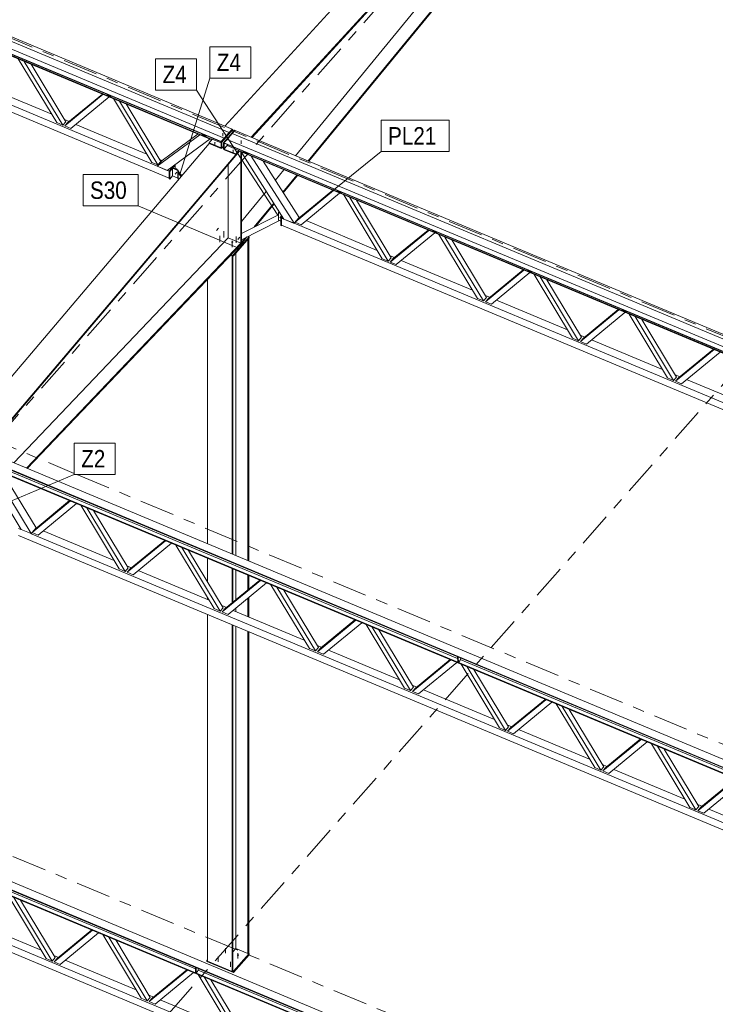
# Model space of a CAD drawing. Header units: millimetres. Extents: x -698 to 216, y -34 to 576.
# Tile 65 of 88: x -177 to -117, y 202 to 287. Entities that reach past the tile are written whole.
import ezdxf

# ---------------------------------------------------------------- set-up
doc = ezdxf.new("R2010")
doc.units = ezdxf.units.MM
for name, pattern in [('XKITLINE00', [0]), ('XKITLINE02', [4, 2, -2]), ('XKITLINE03', [6, 3, -1, 1, -1])]:
    doc.linetypes.add(name, pattern=pattern)
for name, color, linetype, lineweight in [('Element', 2, 'Continuous', 0), ('Spoina', 1, 'Continuous', 0), ('Znak elementu', 2, 'Continuous', 0), ('Śruba', 3, 'Continuous', 0)]:
    doc.layers.add(name, color=color, linetype=linetype, lineweight=lineweight)
doc.styles.add('ARIAL', font='ARIAL.TTF')

msp = doc.modelspace()

# ---------------------------------------------------------------- hatches: boundary and pattern name
at = {"layer": 'Śruba'}
for points in [[(-159.705, 276.354), (-159.716, 276.356), (-159.726, 276.359), (-159.735, 276.364), (-159.743, 276.37), (-159.748, 276.377), (-159.752, 276.385), (-159.753, 276.393), (-159.752, 276.401), (-159.749, 276.409), (-159.744, 276.416), (-159.737, 276.423), (-159.728, 276.428), (-159.718, 276.432), (-159.707, 276.435), (-159.696, 276.436), (-159.684, 276.435), (-159.673, 276.433), (-159.663, 276.429), (-159.654, 276.424), (-159.647, 276.418), (-159.641, 276.411), (-159.638, 276.404), (-159.636, 276.396), (-159.637, 276.388), (-159.64, 276.38), (-159.646, 276.373), (-159.653, 276.366), (-159.661, 276.361), (-159.671, 276.357), (-159.682, 276.354), (-159.694, 276.353)], [(-158.138, 275.699), (-158.149, 275.701), (-158.159, 275.705), (-158.168, 275.709), (-158.175, 275.716), (-158.181, 275.723), (-158.184, 275.73), (-158.186, 275.738), (-158.185, 275.746), (-158.182, 275.754), (-158.176, 275.761), (-158.169, 275.768), (-158.16, 275.773), (-158.15, 275.777), (-158.14, 275.78), (-158.128, 275.781), (-158.117, 275.78), (-158.106, 275.778), (-158.096, 275.775), (-158.087, 275.77), (-158.079, 275.764), (-158.074, 275.757), (-158.07, 275.749), (-158.069, 275.741), (-158.07, 275.733), (-158.073, 275.725), (-158.078, 275.718), (-158.085, 275.711), (-158.094, 275.706), (-158.104, 275.702), (-158.115, 275.699), (-158.126, 275.698)], [(-163.032, 273.778), (-163.025, 273.769), (-163.02, 273.76), (-163.016, 273.751), (-163.014, 273.742), (-163.014, 273.734), (-163.016, 273.726), (-163.02, 273.72), (-163.026, 273.716), (-163.033, 273.713), (-163.041, 273.712), (-163.05, 273.712), (-163.06, 273.715), (-163.069, 273.719), (-163.079, 273.725), (-163.088, 273.732), (-163.096, 273.74), (-163.103, 273.749), (-163.108, 273.758), (-163.112, 273.767), (-163.114, 273.776), (-163.114, 273.784), (-163.112, 273.791), (-163.108, 273.797), (-163.102, 273.802), (-163.095, 273.805), (-163.087, 273.806), (-163.078, 273.805), (-163.068, 273.803), (-163.059, 273.799), (-163.049, 273.793), (-163.04, 273.786)], [(-154.014, 270.011), (-154.007, 270.002), (-154.002, 269.993), (-153.998, 269.984), (-153.997, 269.975), (-153.997, 269.967), (-153.999, 269.96), (-154.003, 269.954), (-154.008, 269.949), (-154.015, 269.946), (-154.023, 269.945), (-154.032, 269.946), (-154.042, 269.948), (-154.052, 269.952), (-154.061, 269.958), (-154.07, 269.965), (-154.078, 269.973), (-154.085, 269.982), (-154.09, 269.991), (-154.094, 270), (-154.096, 270.009), (-154.096, 270.017), (-154.094, 270.025), (-154.09, 270.031), (-154.085, 270.035), (-154.078, 270.038), (-154.069, 270.039), (-154.06, 270.039), (-154.051, 270.036), (-154.041, 270.032), (-154.031, 270.026), (-154.022, 270.019)], [(-158.212, 267.78), (-158.22, 267.78), (-158.229, 267.782), (-158.238, 267.784), (-158.246, 267.787), (-158.254, 267.79), (-158.261, 267.794), (-158.267, 267.798), (-158.273, 267.802), (-158.279, 267.807), (-158.283, 267.813), (-158.287, 267.818), (-158.29, 267.824), (-158.292, 267.83), (-158.294, 267.836), (-158.294, 267.842), (-158.294, 267.849), (-158.292, 267.855), (-158.29, 267.861), (-158.287, 267.867), (-158.283, 267.872), (-158.279, 267.877), (-158.273, 267.882), (-158.267, 267.887), (-158.261, 267.891), (-158.254, 267.895), (-158.246, 267.898), (-158.238, 267.901), (-158.229, 267.903), (-158.22, 267.904), (-158.212, 267.905), (-158.203, 267.905), (-158.194, 267.905), (-158.185, 267.904), (-158.176, 267.903), (-158.168, 267.901), (-158.159, 267.898), (-158.152, 267.895), (-158.144, 267.891), (-158.138, 267.887), (-158.132, 267.882), (-158.126, 267.877), (-158.122, 267.872), (-158.118, 267.867), (-158.115, 267.861), (-158.113, 267.855), (-158.111, 267.849), (-158.111, 267.842), (-158.111, 267.836), (-158.113, 267.83), (-158.115, 267.824), (-158.118, 267.818), (-158.122, 267.813), (-158.126, 267.807), (-158.132, 267.802), (-158.138, 267.798), (-158.144, 267.794), (-158.152, 267.79), (-158.159, 267.787), (-158.168, 267.784), (-158.176, 267.782), (-158.185, 267.78), (-158.194, 267.78), (-158.203, 267.779)], [(-157.64, 268.145), (-157.634, 268.136), (-157.628, 268.127), (-157.625, 268.118), (-157.623, 268.109), (-157.623, 268.101), (-157.625, 268.093), (-157.629, 268.087), (-157.634, 268.083), (-157.641, 268.08), (-157.649, 268.079), (-157.658, 268.079), (-157.668, 268.082), (-157.678, 268.086), (-157.687, 268.092), (-157.696, 268.099), (-157.704, 268.107), (-157.711, 268.116), (-157.717, 268.125), (-157.72, 268.134), (-157.722, 268.143), (-157.722, 268.151), (-157.72, 268.158), (-157.716, 268.165), (-157.711, 268.169), (-157.704, 268.172), (-157.696, 268.173), (-157.686, 268.172), (-157.677, 268.17), (-157.667, 268.166), (-157.657, 268.16), (-157.648, 268.153)], [(-157.714, 206.314), (-157.723, 206.315), (-157.732, 206.316), (-157.741, 206.318), (-157.749, 206.321), (-157.756, 206.324), (-157.764, 206.328), (-157.77, 206.332), (-157.776, 206.336), (-157.782, 206.341), (-157.786, 206.347), (-157.79, 206.352), (-157.793, 206.358), (-157.795, 206.364), (-157.797, 206.37), (-157.797, 206.376), (-157.797, 206.383), (-157.795, 206.389), (-157.793, 206.395), (-157.79, 206.401), (-157.786, 206.406), (-157.782, 206.412), (-157.776, 206.417), (-157.77, 206.421), (-157.764, 206.425), (-157.756, 206.429), (-157.749, 206.432), (-157.741, 206.435), (-157.732, 206.437), (-157.723, 206.438), (-157.714, 206.439), (-157.705, 206.44), (-157.696, 206.439), (-157.688, 206.438), (-157.679, 206.437), (-157.67, 206.435), (-157.662, 206.432), (-157.654, 206.429), (-157.647, 206.425), (-157.641, 206.421), (-157.635, 206.417), (-157.629, 206.412), (-157.625, 206.406), (-157.621, 206.401), (-157.618, 206.395), (-157.616, 206.389), (-157.614, 206.383), (-157.614, 206.376), (-157.614, 206.37), (-157.616, 206.364), (-157.618, 206.358), (-157.621, 206.352), (-157.625, 206.347), (-157.629, 206.341), (-157.635, 206.336), (-157.641, 206.332), (-157.647, 206.328), (-157.654, 206.324), (-157.662, 206.321), (-157.67, 206.318), (-157.679, 206.316), (-157.688, 206.315), (-157.696, 206.314), (-157.705, 206.313)]]:
    msp.add_hatch(color=256, dxfattribs=at).paths.add_polyline_path(points, flags=17)

# ---------------------------------------------------------------- linework, layer by layer
at = {"layer": 'Element', "linetype": 'XKITLINE00', "lineweight": 0}
for p, q in [((-243.451, 313.179), (-158.216, 277.576)), ((-244.144, 312.405), (-158.909, 276.802)), ((-158.908, 276.802), (-244.143, 312.405)), ((-243.711, 312.896), (-158.476, 277.293)), ((-243.71, 312.896), (-158.475, 277.293)), ((-244.403, 312.099), (-159.168, 276.496)), ((-244.402, 312.076), (-159.168, 276.473)), ((-243.133, 311.451), (-159.923, 276.694)), ((-243.131, 311.402), (-159.953, 276.658)), ((-239.435, 305.008), (-163.638, 273.348)), ((-238.365, 305.166), (-163.636, 273.951)), ((-158.838, 277.836), (-137.224, 301.406)), ((-156.558, 276.884), (-134.944, 300.453)), ((-156.494, 276.857), (-134.88, 300.427)), ((-152.738, 275.288), (-135.802, 295.963)), ((-151.641, 274.83), (-134.645, 295.578)), ((-151.582, 274.805), (-134.581, 295.559)), ((-173.335, 278.137), (-176.651, 283.633)), ((-172.817, 277.92), (-176.133, 283.417)), ((-175.549, 283.173), (-172.557, 278.214)), ((-179.896, 281.414), (-173.768, 278.854)), ((-172.645, 277.848), (-169.328, 280.575)), ((-172.385, 278.143), (-169.394, 280.602)), ((-168.81, 280.358), (-172.127, 277.632)), ((-168.961, 280.564), (-168.99, 280.576)), ((-168.731, 280.373), (-168.99, 280.576)), ((-168.702, 280.361), (-168.961, 280.564)), ((-168.702, 280.361), (-168.731, 280.373)), ((-168.642, 280.43), (-168.702, 280.361)), ((-165.132, 274.71), (-168.448, 280.207)), ((-164.614, 274.494), (-167.93, 279.991)), ((-167.346, 279.747), (-164.355, 274.788)), ((-172.666, 278.394), (-172.277, 278.232)), ((-172.817, 277.92), (-173.335, 278.137)), ((-172.557, 278.214), (-172.817, 277.92)), ((-172.645, 277.848), (-172.385, 278.143)), ((-172.127, 277.632), (-172.645, 277.848)), ((-171.694, 277.988), (-165.565, 275.428)), ((-159.168, 276.49), (-158.217, 277.569)), ((-158.16, 277.545), (-159.111, 276.466)), ((-158.475, 277.293), (-158.216, 277.576)), ((-158.217, 277.569), (-158.16, 277.545)), ((-158.216, 277.576), (-158.216, 277.569)), ((-158.16, 277.324), (-158.16, 277.545)), ((-164.686, 274.39), (-160.998, 277.095)), ((-164.253, 274.88), (-161.149, 277.158)), ((-163.801, 274.02), (-160.113, 276.725)), ((-160.113, 276.725), (-160.998, 277.095)), ((-160.759, 277.138), (-160.788, 277.149)), ((-160.528, 276.947), (-160.788, 277.149)), ((-160.5, 276.935), (-160.759, 277.138)), ((-160.5, 276.935), (-160.528, 276.947)), ((-160.439, 277.004), (-160.5, 276.935)), ((-159.921, 276.696), (-160.181, 276.39)), ((-159.921, 276.696), (-159.168, 276.381)), ((-159.168, 276.496), (-158.909, 276.802)), ((-158.968, 276.407), (-158.017, 277.486)), ((-158.912, 276.389), (-158.652, 276.695)), ((-158.909, 276.802), (-158.909, 276.784)), ((-158.476, 277.293), (-158.908, 276.802)), ((-158.908, 276.784), (-158.908, 276.802)), ((-158.652, 276.695), (-158.22, 277.186)), ((-158.652, 276.695), (-73.418, 241.092)), ((-73.417, 241.092), (-158.652, 276.695)), ((-158.652, 276.695), (-158.652, 276.694)), ((-158.476, 277.275), (-158.475, 277.293)), ((-158.476, 277.275), (-158.476, 277.293)), ((-158.22, 277.186), (-72.985, 241.583)), ((-158.219, 277.186), (-157.96, 277.469)), ((-158.219, 277.185), (-158.219, 277.186)), ((-158.219, 277.186), (-72.984, 241.583)), ((-158.017, 277.486), (-157.965, 277.464)), ((-157.96, 277.469), (-72.725, 241.866)), ((-181.833, 250.817), (-160.179, 276.331)), ((-159.169, 275.968), (-160.181, 276.39)), ((-160.181, 276.39), (-160.179, 276.331)), ((-160.179, 276.331), (-159.167, 275.909)), ((-159.169, 275.968), (-159.168, 275.969)), ((-159.167, 275.909), (-159.169, 275.968)), ((-159.168, 276.473), (-159.168, 276.496)), ((-159.168, 275.946), (-159.168, 276.49)), ((-159.111, 276.466), (-159.168, 276.49)), ((-159.111, 275.922), (-159.168, 275.946)), ((-159.167, 275.909), (-159.144, 275.936)), ((-159.111, 275.922), (-159.111, 276.466)), ((-158.968, 276.084), (-159.111, 275.922)), ((-158.968, 275.863), (-158.968, 276.407)), ((-158.968, 276.407), (-158.912, 276.383)), ((-158.968, 275.863), (-158.912, 275.839)), ((-158.912, 276.389), (-158.911, 276.366)), ((-158.912, 276.389), (-73.677, 240.786)), ((-158.912, 275.861), (-158.653, 276.166)), ((-158.912, 275.861), (-158.911, 275.802)), ((-158.912, 275.861), (-157.901, 275.438)), ((-158.911, 275.862), (-158.911, 276.37)), ((-158.911, 276.366), (-73.676, 240.763)), ((-158.653, 276.166), (-157.641, 275.744)), ((-158.65, 276.165), (-158.591, 276.232)), ((-179.554, 249.865), (-157.635, 275.69)), ((-179.493, 249.839), (-157.575, 275.665)), ((-158.911, 275.802), (-157.899, 275.379)), ((-157.901, 275.438), (-157.641, 275.744)), ((-157.899, 275.379), (-157.901, 275.438)), ((-157.64, 275.685), (-157.899, 275.379)), ((-157.641, 275.744), (-157.64, 275.685)), ((-157.641, 275.741), (-74.431, 240.984)), ((-157.64, 275.692), (-74.462, 240.948)), ((-157.459, 267.494), (-157.459, 275.617)), ((-153.759, 269.826), (-157.444, 275.61)), ((-157.39, 267.573), (-157.39, 275.525)), ((-157.194, 275.648), (-157.222, 275.66)), ((-156.963, 275.458), (-157.222, 275.66)), ((-156.935, 275.446), (-157.194, 275.648)), ((-156.935, 275.446), (-156.963, 275.458)), ((-156.874, 275.515), (-156.935, 275.446)), ((-152.874, 269.456), (-156.56, 275.241)), ((-164.614, 274.494), (-165.132, 274.71)), ((-164.686, 274.39), (-164.253, 274.88)), ((-163.801, 274.02), (-164.686, 274.39)), ((-164.355, 274.788), (-164.614, 274.494)), ((-164.463, 274.968), (-164.253, 274.88)), ((-163.638, 273.949), (-163.162, 274.488)), ((-163.595, 273.931), (-163.12, 274.47)), ((-163.323, 274.24), (-163.349, 274.21)), ((-163.349, 273.545), (-163.349, 274.21)), ((-163.349, 274.21), (-162.886, 274.017)), ((-162.86, 274.046), (-163.323, 274.24)), ((-163.218, 274.448), (-163.204, 274.442)), ((-163.12, 274.47), (-163.162, 274.488)), ((-163.12, 274.155), (-163.12, 274.47)), ((-163.056, 274.128), (-163.032, 274.155)), ((-163.048, 274.125), (-163.017, 274.161)), ((-163.017, 274.161), (-163.032, 274.155)), ((-162.964, 274.09), (-163.017, 274.161)), ((-158.556, 268.193), (-158.556, 274.509)), ((-152.442, 269.946), (-155.545, 274.817)), ((-163.595, 273.931), (-163.638, 273.949)), ((-163.638, 273.284), (-163.638, 273.949)), ((-163.595, 273.266), (-163.595, 273.931)), ((-163.595, 273.266), (-163.349, 273.545)), ((-162.886, 273.352), (-163.349, 273.545)), ((-162.817, 273.223), (-162.925, 273.368)), ((-162.86, 274.046), (-162.886, 274.017)), ((-162.886, 274.017), (-162.886, 273.352)), ((-162.86, 273.381), (-162.886, 273.352)), ((-162.86, 273.381), (-162.86, 274.046)), ((-162.552, 273.536), (-162.86, 273.95)), ((-162.591, 273.489), (-162.86, 273.85)), ((-162.604, 273.474), (-162.86, 273.817)), ((-154.486, 273.155), (-153.741, 274.064)), ((-153.842, 272.144), (-152.644, 273.606)), ((-153.807, 272.089), (-152.585, 273.581)), ((-163.638, 273.284), (-163.595, 273.266)), ((-157.39, 269.61), (-155.27, 272.198)), ((-152.772, 269.547), (-149.456, 272.274)), ((-152.512, 269.842), (-149.521, 272.301)), ((-148.938, 272.057), (-152.254, 269.331)), ((-149.089, 272.263), (-149.118, 272.275)), ((-148.858, 272.073), (-149.118, 272.275)), ((-148.83, 272.061), (-149.089, 272.263)), ((-148.83, 272.061), (-148.858, 272.073)), ((-148.769, 272.129), (-148.83, 272.061)), ((-145.26, 266.409), (-148.576, 271.906)), ((-144.742, 266.193), (-148.058, 271.69)), ((-156.301, 269.141), (-154.626, 271.187)), ((-156.166, 269.21), (-154.591, 271.132)), ((-147.474, 271.446), (-144.482, 266.487)), ((-157.39, 268.589), (-154.224, 270.195)), ((-157.39, 268.581), (-154.224, 270.186)), ((-154.224, 270.399), (-154.198, 270.428)), ((-154.088, 270.342), (-154.224, 270.399)), ((-154.224, 270.399), (-154.224, 269.734)), ((-154.198, 270.428), (-154.123, 270.397)), ((-154.008, 269.926), (-153.9, 270.048)), ((-153.965, 269.908), (-154.008, 269.926)), ((-154.008, 269.261), (-154.008, 269.926)), ((-153.965, 269.908), (-153.876, 270.009)), ((-153.965, 269.243), (-153.965, 269.908)), ((-153.865, 269.992), (-153.943, 269.903)), ((-153.943, 269.903), (-152.915, 269.473)), ((-153.943, 269.903), (-153.943, 269.298)), ((-152.442, 269.946), (-152.874, 269.456)), ((-152.442, 269.946), (-152.404, 269.931)), ((-157.39, 268.045), (-154.133, 269.696)), ((-154.224, 269.734), (-154.008, 269.644)), ((-154.008, 269.261), (-153.965, 269.243)), ((-153.965, 269.243), (-153.924, 269.29)), ((-153.943, 269.298), (-78.147, 237.638)), ((-152.874, 269.456), (-153.759, 269.826)), ((-152.874, 269.456), (-78.145, 238.241)), ((-152.772, 269.547), (-152.512, 269.842)), ((-152.254, 269.331), (-152.772, 269.547)), ((-151.821, 269.687), (-145.693, 267.127)), ((-158.103, 266.764), (-156.745, 268.303)), ((-156.745, 268.207), (-158.103, 266.667)), ((-157.39, 267.813), (-157.065, 268.209)), ((-157.385, 267.721), (-156.929, 268.278)), ((-156.819, 268.334), (-156.745, 268.303)), ((-156.745, 268.303), (-156.745, 268.207)), ((-144.57, 266.121), (-141.253, 268.848)), ((-144.31, 266.415), (-141.319, 268.875)), ((-140.735, 268.631), (-144.052, 265.905)), ((-140.887, 268.837), (-140.915, 268.849)), ((-140.656, 268.646), (-140.915, 268.849)), ((-140.628, 268.635), (-140.887, 268.837)), ((-140.628, 268.635), (-140.656, 268.646)), ((-140.567, 268.703), (-140.628, 268.635)), ((-137.057, 262.983), (-140.373, 268.48)), ((-136.539, 262.767), (-139.855, 268.264)), ((-177.044, 248.816), (-158.556, 268.193)), ((-175.947, 248.358), (-157.459, 267.734)), ((-175.881, 248.331), (-157.463, 267.633)), ((-158.556, 268.193), (-157.459, 267.734)), ((-157.556, 267.535), (-157.459, 267.494)), ((-157.459, 267.734), (-157.463, 267.633)), ((-157.459, 267.494), (-157.39, 267.573)), ((-157.385, 267.721), (-157.39, 267.813)), ((-157.39, 267.723), (-157.385, 267.721)), ((-156.853, 240.383), (-156.853, 268.084)), ((-156.782, 240.353), (-156.782, 268.165)), ((-139.271, 268.02), (-136.28, 263.061)), ((-158.341, 266.713), (-158.209, 266.657)), ((-158.103, 266.667), (-158.305, 266.751)), ((-158.239, 266.82), (-158.103, 266.764)), ((-158.209, 266.657), (-158.174, 266.697)), ((-158.209, 240.949), (-158.209, 266.657)), ((-158.137, 240.919), (-158.137, 266.681)), ((-158.103, 266.764), (-158.103, 266.667)), ((-157.888, 240.815), (-157.888, 266.91)), ((-144.591, 266.667), (-144.202, 266.504)), ((-144.742, 266.193), (-145.26, 266.409)), ((-144.482, 266.487), (-144.742, 266.193)), ((-144.57, 266.121), (-144.31, 266.415)), ((-144.052, 265.905), (-144.57, 266.121)), ((-143.619, 266.261), (-137.49, 263.701)), ((-136.367, 262.695), (-133.051, 265.421)), ((-136.108, 262.989), (-133.116, 265.449)), ((-132.533, 265.205), (-135.849, 262.479)), ((-132.684, 265.411), (-132.713, 265.423)), ((-132.454, 265.22), (-132.713, 265.423)), ((-132.425, 265.208), (-132.684, 265.411)), ((-132.425, 265.208), (-132.454, 265.22)), ((-132.365, 265.277), (-132.425, 265.208)), ((-128.855, 259.557), (-132.171, 265.054)), ((-128.337, 259.341), (-131.653, 264.838)), ((-160.346, 241.842), (-160.346, 264.612)), ((-131.069, 264.594), (-128.078, 259.635)), ((-136.388, 263.241), (-136, 263.078)), ((-136.539, 262.767), (-137.057, 262.983)), ((-136.28, 263.061), (-136.539, 262.767)), ((-136.367, 262.695), (-136.108, 262.989)), ((-135.849, 262.479), (-136.367, 262.695)), ((-135.416, 262.835), (-129.288, 260.275)), ((-128.165, 259.269), (-124.849, 261.995)), ((-127.906, 259.563), (-124.914, 262.023)), ((-124.331, 261.779), (-127.647, 259.053)), ((-124.482, 261.984), (-124.511, 261.996)), ((-124.251, 261.794), (-124.511, 261.996)), ((-124.223, 261.782), (-124.482, 261.984)), ((-124.223, 261.782), (-124.251, 261.794)), ((-124.162, 261.851), (-124.223, 261.782)), ((-120.653, 256.131), (-123.969, 261.628)), ((-120.135, 255.915), (-123.451, 261.411)), ((-122.867, 261.167), (-119.875, 256.209)), ((-128.186, 259.815), (-127.797, 259.652)), ((-128.337, 259.341), (-128.855, 259.557)), ((-128.078, 259.635), (-128.337, 259.341)), ((-128.165, 259.269), (-127.906, 259.563)), ((-127.647, 259.053), (-128.165, 259.269)), ((-127.214, 259.409), (-121.086, 256.849)), ((-119.963, 255.843), (-116.646, 258.569)), ((-119.703, 256.137), (-116.712, 258.596)), ((-116.129, 258.353), (-119.445, 255.626)), ((-119.984, 256.388), (-119.595, 256.226)), ((-120.135, 255.915), (-120.653, 256.131)), ((-119.875, 256.209), (-120.135, 255.915)), ((-119.963, 255.843), (-119.703, 256.137)), ((-119.445, 255.626), (-119.963, 255.843)), ((-119.012, 255.982), (-112.883, 253.423)), ((-180.929, 250.439), (-95.694, 214.836)), ((-96.126, 214.327), (-181.361, 249.93)), ((-96.125, 214.28), (-181.36, 249.883)), ((-181.144, 249.654), (-138.766, 231.952)), ((-96.114, 213.809), (-181.349, 249.412)), ((-96.113, 213.762), (-181.348, 249.365)), ((-179.836, 248.731), (-176.418, 243.068)), ((-178.973, 248.371), (-175.555, 242.708)), ((-175.123, 243.198), (-178, 247.966)), ((-175.469, 242.806), (-172.16, 245.527)), ((-175.209, 243.1), (-172.225, 245.554)), ((-171.642, 245.31), (-174.951, 242.59)), ((-167.956, 239.668), (-171.266, 245.153)), ((-167.438, 239.452), (-170.748, 244.937)), ((-170.164, 244.693), (-167.179, 239.746)), ((-176.64, 243.161), (-176.419, 243.069)), ((-175.555, 242.708), (-176.418, 243.068)), ((-175.555, 242.708), (-175.469, 242.806)), ((-175.469, 242.806), (-175.209, 243.1)), ((-174.951, 242.59), (-175.469, 242.806)), ((-175.468, 242.807), (-175.123, 243.198)), ((-175.123, 243.198), (-175.101, 243.189)), ((-174.518, 242.946), (-168.389, 240.386)), ((-176.64, 242.557), (-100.844, 210.896)), ((-175.61, 242.731), (-101.907, 211.945)), ((-167.266, 239.38), (-163.957, 242.101)), ((-167.007, 239.674), (-164.023, 242.128)), ((-163.439, 241.884), (-166.748, 239.164)), ((-159.754, 236.242), (-163.063, 241.727)), ((-159.236, 236.026), (-162.545, 241.511)), ((-161.961, 241.267), (-158.977, 236.32)), ((-160.346, 238.589), (-160.346, 240.592)), ((-167.438, 239.452), (-167.956, 239.668)), ((-167.179, 239.746), (-167.438, 239.452)), ((-167.287, 239.926), (-166.899, 239.763)), ((-167.266, 239.38), (-167.007, 239.674)), ((-166.748, 239.164), (-167.266, 239.38)), ((-166.315, 239.52), (-160.187, 236.96)), ((-158.209, 236.738), (-158.209, 239.699)), ((-158.137, 236.797), (-158.137, 239.67)), ((-157.888, 237.002), (-157.888, 239.565)), ((-159.064, 235.954), (-155.755, 238.674)), ((-158.805, 236.248), (-155.82, 238.702)), ((-156.853, 237.852), (-156.853, 239.133)), ((-156.782, 237.911), (-156.782, 239.103)), ((-155.237, 238.458), (-158.546, 235.737)), ((-151.552, 232.816), (-154.861, 238.301)), ((-151.034, 232.6), (-154.343, 238.085)), ((-153.759, 237.841), (-150.774, 232.894)), ((-160.346, 237.026), (-160.346, 237.223)), ((-156.853, 235.567), (-156.853, 237.129)), ((-156.782, 235.537), (-156.782, 237.188)), ((-159.236, 236.026), (-159.754, 236.242)), ((-158.977, 236.32), (-159.236, 236.026)), ((-159.085, 236.499), (-158.696, 236.337)), ((-159.064, 235.954), (-158.805, 236.248)), ((-158.546, 235.737), (-159.064, 235.954)), ((-158.113, 236.093), (-151.985, 233.534)), ((-157.888, 235.999), (-157.888, 236.278)), ((-160.346, 205.869), (-160.346, 235.751)), ((-150.862, 232.528), (-147.553, 235.248)), ((-150.602, 232.822), (-147.618, 235.276)), ((-158.209, 204.976), (-158.209, 234.858)), ((-158.137, 205.057), (-158.137, 234.828)), ((-157.888, 206.946), (-157.888, 234.724)), ((-156.853, 206.514), (-156.853, 234.292)), ((-156.782, 206.595), (-156.782, 234.262)), ((-147.035, 235.032), (-150.344, 232.311)), ((-143.349, 229.39), (-146.659, 234.875)), ((-142.832, 229.173), (-146.141, 234.659)), ((-145.557, 234.415), (-142.572, 229.468)), ((-151.034, 232.6), (-151.552, 232.816)), ((-150.774, 232.894), (-151.034, 232.6)), ((-150.883, 233.073), (-150.494, 232.911)), ((-150.862, 232.528), (-150.602, 232.822)), ((-149.911, 232.667), (-143.782, 230.107)), ((-150.344, 232.311), (-150.862, 232.528)), ((-142.659, 229.102), (-139.35, 231.822)), ((-142.4, 229.396), (-139.416, 231.849)), ((-138.758, 231.628), (-138.769, 232.092)), ((-138.712, 232.069), (-138.701, 231.604)), ((-138.701, 231.604), (-138.585, 231.742)), ((-138.585, 231.742), (-138.501, 231.961)), ((-138.54, 231.858), (-96.122, 214.14)), ((-138.501, 231.961), (-138.501, 231.981)), ((-138.832, 231.606), (-142.141, 228.885)), ((-138.758, 231.628), (-138.701, 231.604)), ((-135.147, 225.964), (-138.456, 231.449)), ((-134.629, 225.747), (-137.938, 231.232)), ((-137.354, 230.988), (-134.37, 226.042)), ((-142.832, 229.173), (-143.349, 229.39)), ((-142.572, 229.468), (-142.832, 229.173)), ((-142.68, 229.647), (-142.292, 229.485)), ((-142.659, 229.102), (-142.4, 229.396)), ((-141.708, 229.241), (-135.58, 226.681)), ((-142.141, 228.885), (-142.659, 229.102)), ((-134.457, 225.675), (-131.148, 228.396)), ((-134.198, 225.97), (-131.213, 228.423)), ((-130.63, 228.18), (-133.939, 225.459)), ((-126.945, 222.538), (-130.254, 228.023)), ((-126.427, 222.321), (-129.736, 227.806)), ((-129.152, 227.562), (-126.168, 222.615)), ((-134.629, 225.747), (-135.147, 225.964)), ((-134.37, 226.042), (-134.629, 225.747)), ((-134.478, 226.221), (-134.089, 226.059)), ((-134.457, 225.675), (-134.198, 225.97)), ((-133.506, 225.815), (-127.378, 223.255)), ((-133.939, 225.459), (-134.457, 225.675)), ((-126.255, 222.249), (-122.946, 224.97)), ((-125.995, 222.544), (-123.011, 224.997)), ((-122.428, 224.754), (-125.737, 222.033)), ((-118.743, 219.111), (-122.052, 224.596)), ((-118.225, 218.895), (-121.534, 224.38)), ((-120.95, 224.136), (-117.965, 219.189)), ((-203.625, 223.707), (-118.391, 188.104)), ((-118.823, 187.595), (-204.058, 223.198)), ((-118.822, 187.548), (-204.056, 223.151)), ((-118.811, 187.077), (-204.046, 222.68)), ((-118.81, 187.03), (-204.044, 222.633)), ((-203.84, 222.922), (-161.377, 205.185)), ((-126.427, 222.321), (-126.945, 222.538)), ((-126.168, 222.615), (-126.427, 222.321)), ((-126.276, 222.795), (-125.887, 222.633)), ((-126.255, 222.249), (-125.995, 222.544)), ((-125.304, 222.389), (-119.176, 219.829)), ((-125.737, 222.033), (-126.255, 222.249)), ((-118.052, 218.823), (-114.743, 221.544)), ((-117.793, 219.117), (-114.809, 221.571)), ((-114.225, 221.327), (-117.535, 218.607)), ((-118.225, 218.895), (-118.743, 219.111)), ((-117.965, 219.189), (-118.225, 218.895)), ((-118.073, 219.369), (-117.685, 219.206)), ((-118.052, 218.823), (-117.793, 219.117)), ((-117.535, 218.607), (-118.052, 218.823)), ((-117.102, 218.963), (-110.973, 216.403)), ((-199.336, 215.825), (-123.54, 184.164)), ((-198.307, 215.999), (-124.603, 185.213)), ((-174.248, 206.084), (-177.557, 211.569)), ((-173.73, 205.868), (-177.039, 211.353)), ((-176.455, 211.109), (-173.471, 206.162)), ((-180.809, 209.362), (-174.681, 206.802)), ((-173.558, 205.796), (-170.249, 208.516)), ((-173.299, 206.09), (-170.314, 208.544)), ((-169.731, 208.3), (-173.04, 205.579)), ((-166.046, 202.658), (-169.355, 208.143)), ((-165.528, 202.442), (-168.837, 207.927)), ((-168.253, 207.683), (-165.268, 202.736)), ((-173.579, 206.341), (-173.19, 206.179)), ((-158.137, 206.663), (-157.888, 206.946)), ((-156.745, 206.526), (-158.103, 204.986)), ((-156.745, 206.405), (-158.103, 204.865)), ((-157.888, 206.946), (-156.853, 206.514)), ((-156.853, 206.514), (-156.782, 206.595)), ((-156.817, 206.555), (-156.745, 206.526)), ((-156.745, 206.405), (-156.745, 206.526)), ((-173.73, 205.868), (-174.248, 206.084)), ((-173.471, 206.162), (-173.73, 205.868)), ((-173.558, 205.796), (-173.299, 206.09)), ((-173.04, 205.579), (-173.558, 205.796)), ((-172.607, 205.935), (-166.479, 203.376)), ((-160.383, 205.938), (-160.346, 205.98)), ((-160.383, 205.817), (-160.383, 205.938)), ((-160.383, 205.938), (-160.346, 205.923)), ((-158.103, 204.865), (-160.383, 205.817)), ((-160.346, 205.869), (-158.209, 204.976)), ((-165.356, 202.37), (-162.047, 205.09)), ((-165.096, 202.664), (-162.112, 205.118)), ((-161.529, 204.874), (-164.838, 202.153)), ((-161.37, 204.861), (-161.381, 205.325)), ((-161.37, 204.861), (-161.313, 204.837)), ((-161.324, 205.301), (-161.313, 204.837)), ((-161.313, 204.837), (-161.196, 204.974)), ((-161.196, 204.974), (-161.112, 205.194)), ((-157.844, 199.232), (-161.153, 204.717)), ((-161.152, 205.091), (-118.818, 187.408)), ((-161.112, 205.194), (-161.113, 205.213)), ((-158.209, 204.976), (-158.137, 205.057)), ((-158.174, 205.016), (-158.103, 204.986)), ((-158.103, 204.986), (-158.103, 204.865)), ((-157.326, 199.015), (-160.635, 204.501)), ((-160.051, 204.257), (-157.066, 199.31)), ((-165.377, 202.915), (-164.988, 202.753)), ((-165.528, 202.442), (-166.046, 202.658)), ((-165.268, 202.736), (-165.528, 202.442)), ((-165.356, 202.37), (-165.096, 202.664)), ((-164.838, 202.153), (-165.356, 202.37)), ((-164.405, 202.509), (-158.276, 199.949))]:
    msp.add_line(p, q, dxfattribs=at)
at = {"layer": 'Spoina', "linetype": 'XKITLINE03', "lineweight": 0}
for p, q in [((-549.176, 440.752), (151.851, 147.93)), ((-301.606, 111.22), (-101.013, 338.767)), ((-258.86, 93.365), (-58.268, 320.912)), ((-257.105, 283.526), (-171.828, 247.905)), ((-171.614, 247.816), (-86.337, 212.195)), ((-210.327, 228.76), (-129.553, 195.021))]:
    msp.add_line(p, q, dxfattribs=at)
at = {"layer": 'Znak elementu', "linetype": 'XKITLINE00', "lineweight": 0}
for p, q in [((-160.132, 284.68), (-156.597, 284.68)), ((-160.132, 281.98), (-160.132, 284.68)), ((-156.597, 281.98), (-156.597, 284.68)), ((-164.809, 283.641), (-161.275, 283.641)), ((-164.809, 280.941), (-164.809, 283.641)), ((-161.275, 280.941), (-161.275, 283.641)), ((-162.72, 273.67), (-160.132, 281.98)), ((-160.132, 281.98), (-156.597, 281.98)), ((-164.809, 280.941), (-161.275, 280.941)), ((-154.275, 270.167), (-161.275, 280.941)), ((-145.363, 278.348), (-139.491, 278.348)), ((-145.363, 275.648), (-145.363, 278.348)), ((-139.491, 275.648), (-139.491, 278.348)), ((-152.434, 269.927), (-145.363, 275.648)), ((-145.363, 275.648), (-139.491, 275.648)), ((-171.07, 273.661), (-166.31, 273.661)), ((-171.07, 270.961), (-171.07, 273.661)), ((-166.31, 270.961), (-166.31, 273.661)), ((-171.07, 270.961), (-166.31, 270.961)), ((-157.65, 267.311), (-166.31, 270.961)), ((-171.828, 250.516), (-168.294, 250.516)), ((-171.828, 247.816), (-171.828, 250.516)), ((-168.294, 247.816), (-168.294, 250.516)), ((-180.488, 244.166), (-171.828, 247.816)), ((-171.828, 247.816), (-168.294, 247.816))]:
    msp.add_line(p, q, dxfattribs=at)
at = {"layer": 'Śruba', "linetype": 'XKITLINE02', "lineweight": 0}
for p, q in [((-159.005, 276.962), (-158.999, 277.24)), ((-157.438, 276.307), (-157.432, 276.586)), ((-159.397, 269.044), (-159.57, 268.848)), ((-159.271, 268.386), (-159.271, 267.842)), ((-158.925, 268.779), (-158.925, 268.235)), ((-157.857, 268.332), (-157.857, 267.788)), ((-159.423, 205.809), (-159.423, 206.244)), ((-158.774, 206.545), (-158.774, 206.98)), ((-158.354, 205.363), (-158.354, 205.798))]:
    msp.add_line(p, q, dxfattribs=at)
at = {"layer": 'Śruba', "linetype": 'XKITLINE00', "lineweight": 0}
for p, q in [((-159.69, 276.185), (-159.696, 276.45)), ((-158.122, 275.531), (-158.129, 275.796)), ((-163.109, 273.707), (-162.98, 273.855)), ((-154.092, 269.941), (-153.962, 270.088)), ((-157.545, 268.271), (-157.718, 268.075)), ((-158.203, 267.94), (-158.203, 267.396)), ((-157.705, 206.098), (-157.705, 206.534))]:
    msp.add_line(p, q, dxfattribs=at)

# ---------------------------------------------------------------- texts
at = {"layer": 'Znak elementu', "style": 'ARIAL', "width": 0.85}
for s, p in [('Z4', (-159.532, 282.58)), ('Z4', (-164.209, 281.541)), ('PL21', (-144.763, 276.248)), ('S30', (-170.47, 271.561)), ('Z2', (-171.228, 248.416))]:
    msp.add_text(s, height=1.5, dxfattribs=at).set_placement(p)

doc.saveas('drawing.dxf')
